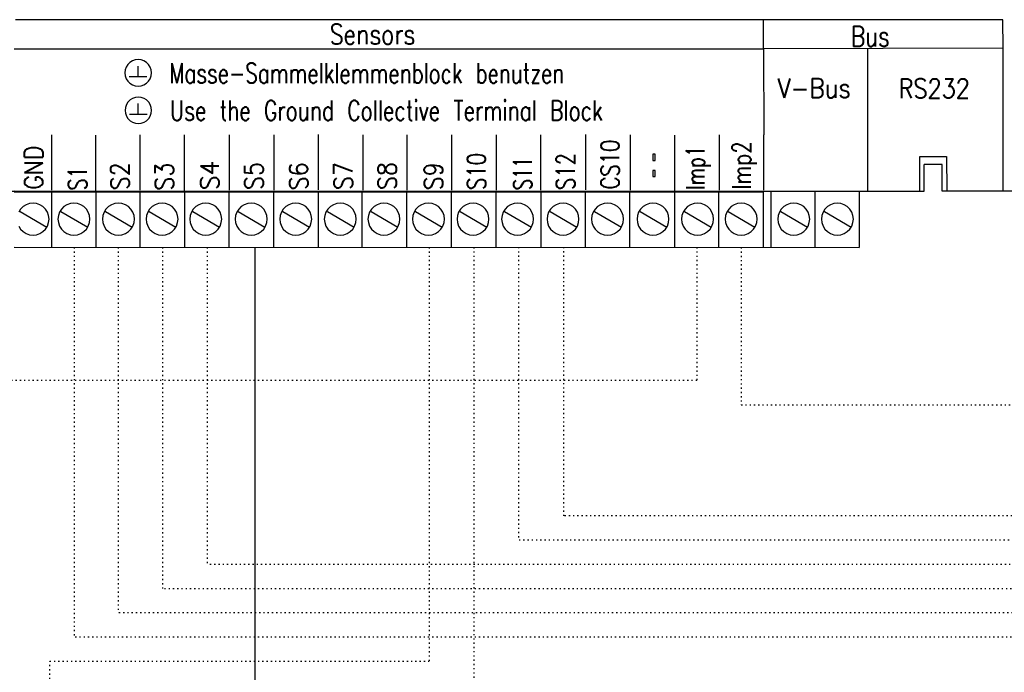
# Model space of a CAD drawing. Extents: x -4 to 211, y 10 to 294.
# Tile 4 of 9: x 36 to 117, y 190 to 244. Entities that reach past the tile are written whole.
import ezdxf
from ezdxf.enums import TextEntityAlignment as Align

# ---------------------------------------------------------------- set-up
doc = ezdxf.new("R2010")
doc.units = 0
doc.header["$MEASUREMENT"] = 0
doc.linetypes.add('DOT', pattern=[0.25, 0, -0.25, 0])
doc.linetypes.add('THINCONT', pattern=[0.5, 0.25, 0.25])
doc.layers.get('0').update_dxf_attribs({"color": 1, "linetype": 'CONTINUOUS'})
doc.layers.add('ZEICHNUNG', color=1, linetype='CONTINUOUS')
doc.styles.get("Standard").update_dxf_attribs({"font": 'TXT.SHX'})

msp = doc.modelspace()

# ---------------------------------------------------------------- linework, layer by layer
at = {"color": 7, "linetype": 'Continuous'}
msp.add_line((55.681, 225.282), (55.681, 187.59), dxfattribs=at)
at = {"layer": 'ZEICHNUNG', "color": 0, "linetype": 'THINCONT'}
for p, q in [((117.294, 244.021), (35.986, 244.021)), ((97.589, 241.631), (97.589, 244.021)), ((117.302, 241.682), (117.294, 244.021)), ((35.876, 241.631), (97.589, 241.631)), ((117.317, 241.682), (97.589, 241.631)), ((97.589, 241.631), (97.599, 234.54)), ((106.159, 229.958), (106.159, 241.682)), ((117.302, 229.958), (117.302, 241.682)), ((45.102, 240.115), (45.02, 239.881)), ((45.231, 240.32), (45.102, 240.115)), ((45.406, 240.495), (45.231, 240.32)), ((45.612, 240.625), (45.406, 240.495)), ((45.846, 240.706), (45.612, 240.625)), ((46.087, 240.733), (45.846, 240.706)), ((46.074, 239.338), (46.074, 240.206)), ((46.329, 240.706), (46.087, 240.733)), ((46.563, 240.625), (46.329, 240.706)), ((46.768, 240.495), (46.563, 240.625)), ((46.944, 240.32), (46.768, 240.495)), ((47.073, 240.115), (46.944, 240.32)), ((47.154, 239.881), (47.073, 240.115)), ((45.02, 239.881), (44.993, 239.639)), ((44.993, 239.639), (45.02, 239.398)), ((45.02, 239.398), (45.102, 239.164)), ((45.354, 239.335), (46.801, 239.335)), ((47.073, 239.164), (47.154, 239.398)), ((47.181, 239.639), (47.154, 239.881)), ((47.154, 239.398), (47.181, 239.639)), ((45.102, 239.164), (45.231, 238.958)), ((45.231, 238.958), (45.406, 238.783)), ((45.406, 238.783), (45.612, 238.654)), ((45.612, 238.654), (45.846, 238.572)), ((45.846, 238.572), (46.087, 238.545)), ((46.087, 238.545), (46.329, 238.572)), ((46.329, 238.572), (46.563, 238.654)), ((46.563, 238.654), (46.768, 238.783)), ((46.768, 238.783), (46.944, 238.958)), ((46.944, 238.958), (47.073, 239.164)), ((45.857, 237.625), (45.623, 237.544)), ((46.098, 237.652), (45.857, 237.625)), ((46.34, 237.625), (46.098, 237.652)), ((46.573, 237.544), (46.34, 237.625)), ((45.031, 236.8), (45.004, 236.558)), ((45.113, 237.034), (45.031, 236.8)), ((45.242, 237.239), (45.113, 237.034)), ((45.417, 237.414), (45.242, 237.239)), ((45.623, 237.544), (45.417, 237.414)), ((46.084, 236.257), (46.084, 237.125)), ((46.779, 237.414), (46.573, 237.544)), ((46.954, 237.239), (46.779, 237.414)), ((47.084, 237.034), (46.954, 237.239)), ((47.165, 236.8), (47.084, 237.034)), ((47.192, 236.558), (47.165, 236.8)), ((45.004, 236.558), (45.031, 236.317)), ((45.031, 236.317), (45.113, 236.083)), ((45.113, 236.083), (45.242, 235.877)), ((45.365, 236.253), (46.811, 236.253)), ((46.954, 235.877), (47.084, 236.083)), ((47.084, 236.083), (47.165, 236.317)), ((47.165, 236.317), (47.192, 236.558)), ((45.242, 235.877), (45.417, 235.702)), ((45.417, 235.702), (45.623, 235.573)), ((45.623, 235.573), (45.857, 235.491)), ((45.857, 235.491), (46.098, 235.464)), ((46.098, 235.464), (46.34, 235.491)), ((46.34, 235.491), (46.573, 235.573)), ((46.573, 235.573), (46.779, 235.702)), ((46.779, 235.702), (46.954, 235.877)), ((38.976, 229.983), (38.976, 234.538)), ((42.607, 229.968), (42.607, 234.524)), ((46.242, 229.977), (46.242, 234.533)), ((49.894, 229.974), (49.894, 234.53)), ((53.616, 229.988), (53.616, 234.544)), ((57.269, 229.986), (57.269, 234.542)), ((60.933, 230.007), (60.933, 234.562)), ((64.618, 229.993), (64.618, 234.549)), ((68.225, 229.991), (68.225, 234.547)), ((71.906, 229.989), (71.906, 234.545)), ((75.579, 229.995), (75.579, 234.551)), ((79.252, 230.001), (79.252, 234.556)), ((82.955, 230.006), (82.955, 234.562)), ((86.621, 229.982), (86.621, 234.538)), ((90.265, 229.973), (90.265, 234.529)), ((93.96, 229.993), (93.96, 234.549)), ((97.599, 229.984), (97.599, 234.54)), ((88.454, 232.943), (88.454, 232.44)), ((88.647, 232.943), (88.454, 232.943)), ((88.647, 232.44), (88.647, 232.943)), ((110.441, 232.769), (112.655, 232.76)), ((110.453, 229.908), (110.441, 232.769)), ((112.655, 232.76), (112.659, 229.923)), ((88.454, 232.44), (88.647, 232.44)), ((110.814, 229.908), (110.814, 232.108)), ((112.282, 232.108), (110.814, 232.108)), ((112.282, 229.908), (112.282, 232.108)), ((88.454, 231.606), (88.454, 231.102)), ((88.647, 231.606), (88.454, 231.606)), ((88.454, 231.102), (88.647, 231.102)), ((88.647, 231.102), (88.647, 231.606)), ((33.633, 229.908), (110.814, 229.908)), ((35.876, 229.937), (110.453, 229.908)), ((35.876, 229.846), (97.563, 229.817)), ((38.966, 225.29), (38.966, 229.846)), ((42.638, 225.29), (42.638, 229.846)), ((46.252, 225.29), (46.252, 229.846)), ((49.927, 225.29), (49.927, 229.846)), ((53.581, 225.289), (53.581, 229.844)), ((57.244, 225.309), (57.244, 229.865)), ((57.244, 225.309), (57.244, 229.865)), ((60.93, 225.295), (60.93, 229.851)), ((60.93, 225.295), (60.93, 229.851)), ((64.537, 225.293), (64.537, 229.849)), ((64.537, 225.293), (64.537, 229.849)), ((68.217, 225.292), (68.217, 229.847)), ((68.217, 225.292), (68.217, 229.847)), ((71.89, 225.297), (71.89, 229.853)), ((75.564, 225.303), (75.564, 229.858)), ((79.266, 225.308), (79.266, 229.864)), ((82.932, 225.285), (82.932, 229.84)), ((86.576, 225.275), (86.576, 229.831)), ((90.271, 225.296), (90.271, 229.851)), ((93.91, 225.286), (93.91, 229.842)), ((97.563, 225.261), (97.563, 229.817)), ((98.194, 225.296), (98.194, 229.851)), ((101.833, 225.286), (101.833, 229.842)), ((105.486, 225.261), (105.486, 229.817)), ((178.406, 229.908), (112.282, 229.908)), ((112.659, 229.923), (178.406, 229.933)), ((36.858, 228.787), (36.611, 228.632)), ((37.139, 228.885), (36.858, 228.787)), ((37.429, 228.917), (37.139, 228.885)), ((37.718, 228.885), (37.429, 228.917)), ((37.999, 228.787), (37.718, 228.885)), ((38.246, 228.632), (37.999, 228.787)), ((40.222, 228.787), (39.975, 228.632)), ((40.503, 228.885), (40.222, 228.787)), ((40.792, 228.917), (40.503, 228.885)), ((41.082, 228.885), (40.792, 228.917)), ((41.363, 228.787), (41.082, 228.885)), ((41.61, 228.632), (41.363, 228.787)), ((43.89, 228.787), (43.643, 228.632)), ((44.171, 228.885), (43.89, 228.787)), ((44.46, 228.917), (44.171, 228.885)), ((44.75, 228.885), (44.46, 228.917)), ((45.031, 228.787), (44.75, 228.885)), ((45.278, 228.632), (45.031, 228.787)), ((47.484, 228.787), (47.238, 228.632)), ((47.765, 228.885), (47.484, 228.787)), ((48.055, 228.917), (47.765, 228.885)), ((48.345, 228.885), (48.055, 228.917)), ((48.625, 228.787), (48.345, 228.885)), ((48.872, 228.632), (48.625, 228.787)), ((51.079, 228.787), (50.832, 228.632)), ((51.36, 228.885), (51.079, 228.787)), ((51.65, 228.917), (51.36, 228.885)), ((51.939, 228.885), (51.65, 228.917)), ((52.22, 228.787), (51.939, 228.885)), ((52.467, 228.632), (52.22, 228.787)), ((54.82, 228.787), (54.573, 228.632)), ((55.101, 228.885), (54.82, 228.787)), ((55.391, 228.917), (55.101, 228.885)), ((55.681, 228.885), (55.391, 228.917)), ((55.961, 228.787), (55.681, 228.885)), ((56.208, 228.632), (55.961, 228.787)), ((58.488, 228.787), (58.241, 228.632)), ((58.769, 228.885), (58.488, 228.787)), ((59.059, 228.917), (58.769, 228.885)), ((59.349, 228.885), (59.059, 228.917)), ((59.629, 228.787), (59.349, 228.885)), ((59.876, 228.632), (59.629, 228.787)), ((62.156, 228.787), (61.909, 228.632)), ((62.437, 228.885), (62.156, 228.787)), ((62.727, 228.917), (62.437, 228.885)), ((63.016, 228.885), (62.727, 228.917)), ((63.297, 228.787), (63.016, 228.885)), ((63.544, 228.632), (63.297, 228.787)), ((65.751, 228.787), (65.504, 228.632)), ((66.031, 228.885), (65.751, 228.787)), ((66.321, 228.917), (66.031, 228.885)), ((66.611, 228.885), (66.321, 228.917)), ((66.892, 228.787), (66.611, 228.885)), ((67.139, 228.632), (66.892, 228.787)), ((69.419, 228.787), (69.172, 228.632)), ((69.699, 228.885), (69.419, 228.787)), ((69.989, 228.917), (69.699, 228.885)), ((70.279, 228.885), (69.989, 228.917)), ((70.56, 228.787), (70.279, 228.885)), ((70.807, 228.632), (70.56, 228.787)), ((73.087, 228.787), (72.84, 228.632)), ((73.367, 228.885), (73.087, 228.787)), ((73.657, 228.917), (73.367, 228.885)), ((73.947, 228.885), (73.657, 228.917)), ((74.228, 228.787), (73.947, 228.885)), ((74.474, 228.632), (74.228, 228.787)), ((76.754, 228.787), (76.507, 228.632)), ((77.035, 228.885), (76.754, 228.787)), ((77.325, 228.917), (77.035, 228.885)), ((77.615, 228.885), (77.325, 228.917)), ((77.895, 228.787), (77.615, 228.885)), ((78.142, 228.632), (77.895, 228.787)), ((80.496, 228.787), (80.249, 228.632)), ((80.776, 228.885), (80.496, 228.787)), ((81.066, 228.917), (80.776, 228.885)), ((81.356, 228.885), (81.066, 228.917)), ((81.637, 228.787), (81.356, 228.885)), ((81.884, 228.632), (81.637, 228.787)), ((84.164, 228.787), (83.917, 228.632)), ((84.444, 228.885), (84.164, 228.787)), ((84.734, 228.917), (84.444, 228.885)), ((85.024, 228.885), (84.734, 228.917)), ((85.305, 228.787), (85.024, 228.885)), ((85.552, 228.632), (85.305, 228.787)), ((87.905, 228.787), (87.658, 228.632)), ((88.186, 228.885), (87.905, 228.787)), ((88.475, 228.917), (88.186, 228.885)), ((88.765, 228.885), (88.475, 228.917)), ((89.046, 228.787), (88.765, 228.885)), ((89.293, 228.632), (89.046, 228.787)), ((91.573, 228.787), (91.326, 228.632)), ((91.853, 228.885), (91.573, 228.787)), ((92.143, 228.917), (91.853, 228.885)), ((92.433, 228.885), (92.143, 228.917)), ((92.714, 228.787), (92.433, 228.885)), ((92.961, 228.632), (92.714, 228.787)), ((95.167, 228.787), (94.92, 228.632)), ((95.448, 228.885), (95.167, 228.787)), ((95.738, 228.917), (95.448, 228.885)), ((96.028, 228.885), (95.738, 228.917)), ((96.308, 228.787), (96.028, 228.885)), ((96.555, 228.632), (96.308, 228.787)), ((99.495, 228.787), (99.249, 228.632)), ((99.776, 228.885), (99.495, 228.787)), ((100.066, 228.917), (99.776, 228.885)), ((100.356, 228.885), (100.066, 228.917)), ((100.636, 228.787), (100.356, 228.885)), ((100.883, 228.632), (100.636, 228.787)), ((103.09, 228.787), (102.843, 228.632)), ((103.371, 228.885), (103.09, 228.787)), ((103.661, 228.917), (103.371, 228.885)), ((103.95, 228.885), (103.661, 228.917)), ((104.231, 228.787), (103.95, 228.885)), ((104.478, 228.632), (104.231, 228.787)), ((36.401, 228.422), (36.246, 228.175)), ((36.363, 228.238), (38.563, 226.932)), ((36.611, 228.632), (36.401, 228.422)), ((38.456, 228.422), (38.246, 228.632)), ((38.611, 228.175), (38.456, 228.422)), ((38.709, 227.894), (38.611, 228.175)), ((38.742, 227.604), (38.709, 227.894)), ((39.512, 227.894), (39.479, 227.604)), ((39.61, 228.175), (39.512, 227.894)), ((39.765, 228.422), (39.61, 228.175)), ((39.727, 228.238), (41.927, 226.932)), ((39.975, 228.632), (39.765, 228.422)), ((41.82, 228.422), (41.61, 228.632)), ((41.975, 228.175), (41.82, 228.422)), ((42.073, 227.894), (41.975, 228.175)), ((42.106, 227.604), (42.073, 227.894)), ((43.18, 227.894), (43.147, 227.604)), ((43.278, 228.175), (43.18, 227.894)), ((43.433, 228.422), (43.278, 228.175)), ((43.395, 228.238), (45.595, 226.932)), ((43.643, 228.632), (43.433, 228.422)), ((45.488, 228.422), (45.278, 228.632)), ((45.643, 228.175), (45.488, 228.422)), ((45.741, 227.894), (45.643, 228.175)), ((45.774, 227.604), (45.741, 227.894)), ((46.774, 227.894), (46.742, 227.604)), ((46.872, 228.175), (46.774, 227.894)), ((47.027, 228.422), (46.872, 228.175)), ((46.99, 228.238), (49.19, 226.932)), ((47.238, 228.632), (47.027, 228.422)), ((49.083, 228.422), (48.872, 228.632)), ((49.238, 228.175), (49.083, 228.422)), ((49.336, 227.894), (49.238, 228.175)), ((49.368, 227.604), (49.336, 227.894)), ((50.369, 227.894), (50.336, 227.604)), ((50.467, 228.175), (50.369, 227.894)), ((50.622, 228.422), (50.467, 228.175)), ((50.584, 228.238), (52.784, 226.932)), ((50.832, 228.632), (50.622, 228.422)), ((52.677, 228.422), (52.467, 228.632)), ((52.832, 228.175), (52.677, 228.422)), ((52.93, 227.894), (52.832, 228.175)), ((52.963, 227.604), (52.93, 227.894)), ((54.11, 227.894), (54.078, 227.604)), ((54.208, 228.175), (54.11, 227.894)), ((54.363, 228.422), (54.208, 228.175)), ((54.325, 228.238), (56.525, 226.932)), ((54.573, 228.632), (54.363, 228.422)), ((56.418, 228.422), (56.208, 228.632)), ((56.574, 228.175), (56.418, 228.422)), ((56.672, 227.894), (56.574, 228.175)), ((56.704, 227.604), (56.672, 227.894)), ((57.778, 227.894), (57.746, 227.604)), ((57.876, 228.175), (57.778, 227.894)), ((58.031, 228.422), (57.876, 228.175)), ((57.993, 228.238), (60.193, 226.932)), ((58.241, 228.632), (58.031, 228.422)), ((60.086, 228.422), (59.876, 228.632)), ((60.241, 228.175), (60.086, 228.422)), ((60.339, 227.894), (60.241, 228.175)), ((60.372, 227.604), (60.339, 227.894)), ((61.446, 227.894), (61.413, 227.604)), ((61.544, 228.175), (61.446, 227.894)), ((61.699, 228.422), (61.544, 228.175)), ((61.661, 228.238), (63.861, 226.932)), ((61.909, 228.632), (61.699, 228.422)), ((63.754, 228.422), (63.544, 228.632)), ((63.909, 228.175), (63.754, 228.422)), ((64.007, 227.894), (63.909, 228.175)), ((64.04, 227.604), (64.007, 227.894)), ((65.04, 227.894), (65.008, 227.604)), ((65.138, 228.175), (65.04, 227.894)), ((65.293, 228.422), (65.138, 228.175)), ((65.256, 228.238), (67.456, 226.932)), ((65.504, 228.632), (65.293, 228.422)), ((67.349, 228.422), (67.139, 228.632)), ((67.504, 228.175), (67.349, 228.422)), ((67.602, 227.894), (67.504, 228.175)), ((67.634, 227.604), (67.602, 227.894)), ((68.708, 227.894), (68.676, 227.604)), ((68.806, 228.175), (68.708, 227.894)), ((68.961, 228.422), (68.806, 228.175)), ((68.924, 228.238), (71.124, 226.932)), ((69.172, 228.632), (68.961, 228.422)), ((71.017, 228.422), (70.807, 228.632)), ((71.172, 228.175), (71.017, 228.422)), ((71.27, 227.894), (71.172, 228.175)), ((71.302, 227.604), (71.27, 227.894)), ((72.376, 227.894), (72.344, 227.604)), ((72.474, 228.175), (72.376, 227.894)), ((72.629, 228.422), (72.474, 228.175)), ((72.592, 228.238), (74.792, 226.932)), ((72.84, 228.632), (72.629, 228.422)), ((74.685, 228.422), (74.474, 228.632)), ((74.84, 228.175), (74.685, 228.422)), ((74.938, 227.894), (74.84, 228.175)), ((74.97, 227.604), (74.938, 227.894)), ((76.044, 227.894), (76.012, 227.604)), ((76.142, 228.175), (76.044, 227.894)), ((76.297, 228.422), (76.142, 228.175)), ((76.26, 228.238), (78.46, 226.932)), ((76.507, 228.632), (76.297, 228.422)), ((78.353, 228.422), (78.142, 228.632)), ((78.508, 228.175), (78.353, 228.422)), ((78.606, 227.894), (78.508, 228.175)), ((78.638, 227.604), (78.606, 227.894)), ((79.785, 227.894), (79.753, 227.604)), ((79.883, 228.175), (79.785, 227.894)), ((80.039, 228.422), (79.883, 228.175)), ((80.001, 228.238), (82.201, 226.932)), ((80.249, 228.632), (80.039, 228.422)), ((82.094, 228.422), (81.884, 228.632)), ((82.249, 228.175), (82.094, 228.422)), ((82.347, 227.894), (82.249, 228.175)), ((82.379, 227.604), (82.347, 227.894)), ((83.453, 227.894), (83.421, 227.604)), ((83.551, 228.175), (83.453, 227.894)), ((83.706, 228.422), (83.551, 228.175)), ((83.669, 228.238), (85.869, 226.932)), ((83.917, 228.632), (83.706, 228.422)), ((85.762, 228.422), (85.552, 228.632)), ((85.917, 228.175), (85.762, 228.422)), ((86.015, 227.894), (85.917, 228.175)), ((86.047, 227.604), (86.015, 227.894)), ((87.195, 227.894), (87.162, 227.604)), ((87.293, 228.175), (87.195, 227.894)), ((87.448, 228.422), (87.293, 228.175)), ((87.41, 228.238), (89.61, 226.932)), ((87.658, 228.632), (87.448, 228.422)), ((89.503, 228.422), (89.293, 228.632)), ((89.658, 228.175), (89.503, 228.422)), ((89.756, 227.894), (89.658, 228.175)), ((89.789, 227.604), (89.756, 227.894)), ((90.862, 227.894), (90.83, 227.604)), ((90.96, 228.175), (90.862, 227.894)), ((91.116, 228.422), (90.96, 228.175)), ((91.078, 228.238), (93.278, 226.932)), ((91.326, 228.632), (91.116, 228.422)), ((93.171, 228.422), (92.961, 228.632)), ((93.326, 228.175), (93.171, 228.422)), ((93.424, 227.894), (93.326, 228.175)), ((93.456, 227.604), (93.424, 227.894)), ((94.457, 227.894), (94.425, 227.604)), ((94.555, 228.175), (94.457, 227.894)), ((94.71, 228.422), (94.555, 228.175)), ((94.673, 228.238), (96.873, 226.932)), ((94.92, 228.632), (94.71, 228.422)), ((96.765, 228.422), (96.555, 228.632)), ((96.921, 228.175), (96.765, 228.422)), ((97.019, 227.894), (96.921, 228.175)), ((97.051, 227.604), (97.019, 227.894)), ((98.785, 227.894), (98.753, 227.604)), ((98.883, 228.175), (98.785, 227.894)), ((99.038, 228.422), (98.883, 228.175)), ((99.001, 228.238), (101.201, 226.932)), ((99.249, 228.632), (99.038, 228.422)), ((101.094, 228.422), (100.883, 228.632)), ((101.249, 228.175), (101.094, 228.422)), ((101.347, 227.894), (101.249, 228.175)), ((101.379, 227.604), (101.347, 227.894)), ((102.38, 227.894), (102.347, 227.604)), ((102.478, 228.175), (102.38, 227.894)), ((102.633, 228.422), (102.478, 228.175)), ((102.595, 228.238), (104.795, 226.932)), ((102.843, 228.632), (102.633, 228.422)), ((104.688, 228.422), (104.478, 228.632)), ((104.843, 228.175), (104.688, 228.422)), ((104.941, 227.894), (104.843, 228.175)), ((104.974, 227.604), (104.941, 227.894)), ((36.246, 227.034), (36.401, 226.787)), ((38.456, 226.787), (38.611, 227.034)), ((38.611, 227.034), (38.709, 227.314)), ((38.709, 227.314), (38.742, 227.604)), ((39.479, 227.604), (39.512, 227.314)), ((39.512, 227.314), (39.61, 227.034)), ((39.61, 227.034), (39.765, 226.787)), ((41.82, 226.787), (41.975, 227.034)), ((41.975, 227.034), (42.073, 227.314)), ((42.073, 227.314), (42.106, 227.604)), ((43.147, 227.604), (43.18, 227.314)), ((43.18, 227.314), (43.278, 227.034)), ((43.278, 227.034), (43.433, 226.787)), ((45.488, 226.787), (45.643, 227.034)), ((45.643, 227.034), (45.741, 227.314)), ((45.741, 227.314), (45.774, 227.604)), ((46.742, 227.604), (46.774, 227.314)), ((46.774, 227.314), (46.872, 227.034)), ((46.872, 227.034), (47.027, 226.787)), ((49.083, 226.787), (49.238, 227.034)), ((49.238, 227.034), (49.336, 227.314)), ((49.336, 227.314), (49.368, 227.604)), ((50.336, 227.604), (50.369, 227.314)), ((50.369, 227.314), (50.467, 227.034)), ((50.467, 227.034), (50.622, 226.787)), ((52.677, 226.787), (52.832, 227.034)), ((52.832, 227.034), (52.93, 227.314)), ((52.93, 227.314), (52.963, 227.604)), ((54.078, 227.604), (54.11, 227.314)), ((54.11, 227.314), (54.208, 227.034)), ((54.208, 227.034), (54.363, 226.787)), ((56.418, 226.787), (56.574, 227.034)), ((56.574, 227.034), (56.672, 227.314)), ((56.672, 227.314), (56.704, 227.604)), ((57.746, 227.604), (57.778, 227.314)), ((57.778, 227.314), (57.876, 227.034)), ((57.876, 227.034), (58.031, 226.787)), ((60.086, 226.787), (60.241, 227.034)), ((60.241, 227.034), (60.339, 227.314)), ((60.339, 227.314), (60.372, 227.604)), ((61.413, 227.604), (61.446, 227.314)), ((61.446, 227.314), (61.544, 227.034)), ((61.544, 227.034), (61.699, 226.787)), ((63.754, 226.787), (63.909, 227.034)), ((63.909, 227.034), (64.007, 227.314)), ((64.007, 227.314), (64.04, 227.604)), ((65.008, 227.604), (65.04, 227.314)), ((65.04, 227.314), (65.138, 227.034)), ((65.138, 227.034), (65.293, 226.787)), ((67.349, 226.787), (67.504, 227.034)), ((67.504, 227.034), (67.602, 227.314)), ((67.602, 227.314), (67.634, 227.604)), ((68.676, 227.604), (68.708, 227.314)), ((68.708, 227.314), (68.806, 227.034)), ((68.806, 227.034), (68.961, 226.787)), ((71.017, 226.787), (71.172, 227.034)), ((71.172, 227.034), (71.27, 227.314)), ((71.27, 227.314), (71.302, 227.604)), ((72.344, 227.604), (72.376, 227.314)), ((72.376, 227.314), (72.474, 227.034)), ((72.474, 227.034), (72.629, 226.787)), ((74.685, 226.787), (74.84, 227.034)), ((74.84, 227.034), (74.938, 227.314)), ((74.938, 227.314), (74.97, 227.604)), ((76.012, 227.604), (76.044, 227.314)), ((76.044, 227.314), (76.142, 227.034)), ((76.142, 227.034), (76.297, 226.787)), ((78.353, 226.787), (78.508, 227.034)), ((78.508, 227.034), (78.606, 227.314)), ((78.606, 227.314), (78.638, 227.604)), ((79.753, 227.604), (79.785, 227.314)), ((79.785, 227.314), (79.883, 227.034)), ((79.883, 227.034), (80.039, 226.787)), ((82.094, 226.787), (82.249, 227.034)), ((82.249, 227.034), (82.347, 227.314)), ((82.347, 227.314), (82.379, 227.604)), ((83.421, 227.604), (83.453, 227.314)), ((83.453, 227.314), (83.551, 227.034)), ((83.551, 227.034), (83.706, 226.787)), ((85.762, 226.787), (85.917, 227.034)), ((85.917, 227.034), (86.015, 227.314)), ((86.015, 227.314), (86.047, 227.604)), ((87.162, 227.604), (87.195, 227.314)), ((87.195, 227.314), (87.293, 227.034)), ((87.293, 227.034), (87.448, 226.787)), ((89.503, 226.787), (89.658, 227.034)), ((89.658, 227.034), (89.756, 227.314)), ((89.756, 227.314), (89.789, 227.604)), ((90.83, 227.604), (90.862, 227.314)), ((90.862, 227.314), (90.96, 227.034)), ((90.96, 227.034), (91.116, 226.787)), ((93.171, 226.787), (93.326, 227.034)), ((93.326, 227.034), (93.424, 227.314)), ((93.424, 227.314), (93.456, 227.604)), ((94.425, 227.604), (94.457, 227.314)), ((94.457, 227.314), (94.555, 227.034)), ((94.555, 227.034), (94.71, 226.787)), ((96.765, 226.787), (96.921, 227.034)), ((96.921, 227.034), (97.019, 227.314)), ((97.019, 227.314), (97.051, 227.604)), ((98.753, 227.604), (98.785, 227.314)), ((98.785, 227.314), (98.883, 227.034)), ((98.883, 227.034), (99.038, 226.787)), ((101.094, 226.787), (101.249, 227.034)), ((101.249, 227.034), (101.347, 227.314)), ((101.347, 227.314), (101.379, 227.604)), ((102.347, 227.604), (102.38, 227.314)), ((102.38, 227.314), (102.478, 227.034)), ((102.478, 227.034), (102.633, 226.787)), ((104.688, 226.787), (104.843, 227.034)), ((104.843, 227.034), (104.941, 227.314)), ((104.941, 227.314), (104.974, 227.604)), ((36.401, 226.787), (36.611, 226.576)), ((36.611, 226.576), (36.858, 226.421)), ((36.858, 226.421), (37.139, 226.323)), ((37.139, 226.323), (37.429, 226.291)), ((37.429, 226.291), (37.718, 226.323)), ((37.718, 226.323), (37.999, 226.421)), ((37.999, 226.421), (38.246, 226.576)), ((38.246, 226.576), (38.456, 226.787)), ((39.765, 226.787), (39.975, 226.576)), ((39.975, 226.576), (40.222, 226.421)), ((40.222, 226.421), (40.503, 226.323)), ((40.503, 226.323), (40.792, 226.291)), ((40.792, 226.291), (41.082, 226.323)), ((41.082, 226.323), (41.363, 226.421)), ((41.363, 226.421), (41.61, 226.576)), ((41.61, 226.576), (41.82, 226.787)), ((43.433, 226.787), (43.643, 226.576)), ((43.643, 226.576), (43.89, 226.421)), ((43.89, 226.421), (44.171, 226.323)), ((44.171, 226.323), (44.46, 226.291)), ((44.46, 226.291), (44.75, 226.323)), ((44.75, 226.323), (45.031, 226.421)), ((45.031, 226.421), (45.278, 226.576)), ((45.278, 226.576), (45.488, 226.787)), ((47.027, 226.787), (47.238, 226.576)), ((47.238, 226.576), (47.484, 226.421)), ((47.484, 226.421), (47.765, 226.323)), ((47.765, 226.323), (48.055, 226.291)), ((48.055, 226.291), (48.345, 226.323)), ((48.345, 226.323), (48.625, 226.421)), ((48.625, 226.421), (48.872, 226.576)), ((48.872, 226.576), (49.083, 226.787)), ((50.622, 226.787), (50.832, 226.576)), ((50.832, 226.576), (51.079, 226.421)), ((51.079, 226.421), (51.36, 226.323)), ((51.36, 226.323), (51.65, 226.291)), ((51.65, 226.291), (51.939, 226.323)), ((51.939, 226.323), (52.22, 226.421)), ((52.22, 226.421), (52.467, 226.576)), ((52.467, 226.576), (52.677, 226.787)), ((54.363, 226.787), (54.573, 226.576)), ((54.573, 226.576), (54.82, 226.421)), ((54.82, 226.421), (55.101, 226.323)), ((55.101, 226.323), (55.391, 226.291)), ((55.391, 226.291), (55.681, 226.323)), ((55.681, 226.323), (55.961, 226.421)), ((55.961, 226.421), (56.208, 226.576)), ((56.208, 226.576), (56.418, 226.787)), ((58.031, 226.787), (58.241, 226.576)), ((58.241, 226.576), (58.488, 226.421)), ((58.488, 226.421), (58.769, 226.323)), ((58.769, 226.323), (59.059, 226.291)), ((59.059, 226.291), (59.349, 226.323)), ((59.349, 226.323), (59.629, 226.421)), ((59.629, 226.421), (59.876, 226.576)), ((59.876, 226.576), (60.086, 226.787)), ((61.699, 226.787), (61.909, 226.576)), ((61.909, 226.576), (62.156, 226.421)), ((62.156, 226.421), (62.437, 226.323)), ((62.437, 226.323), (62.727, 226.291)), ((62.727, 226.291), (63.016, 226.323)), ((63.016, 226.323), (63.297, 226.421)), ((63.297, 226.421), (63.544, 226.576)), ((63.544, 226.576), (63.754, 226.787)), ((65.293, 226.787), (65.504, 226.576)), ((65.504, 226.576), (65.751, 226.421)), ((65.751, 226.421), (66.031, 226.323)), ((66.031, 226.323), (66.321, 226.291)), ((66.321, 226.291), (66.611, 226.323)), ((66.611, 226.323), (66.892, 226.421)), ((66.892, 226.421), (67.139, 226.576)), ((67.139, 226.576), (67.349, 226.787)), ((68.961, 226.787), (69.172, 226.576)), ((69.172, 226.576), (69.419, 226.421)), ((69.419, 226.421), (69.699, 226.323)), ((69.699, 226.323), (69.989, 226.291)), ((69.989, 226.291), (70.279, 226.323)), ((70.279, 226.323), (70.56, 226.421)), ((70.56, 226.421), (70.807, 226.576)), ((70.807, 226.576), (71.017, 226.787)), ((72.629, 226.787), (72.84, 226.576)), ((72.84, 226.576), (73.087, 226.421)), ((73.087, 226.421), (73.367, 226.323)), ((73.367, 226.323), (73.657, 226.291)), ((73.657, 226.291), (73.947, 226.323)), ((73.947, 226.323), (74.228, 226.421)), ((74.228, 226.421), (74.474, 226.576)), ((74.474, 226.576), (74.685, 226.787)), ((76.297, 226.787), (76.507, 226.576)), ((76.507, 226.576), (76.754, 226.421)), ((76.754, 226.421), (77.035, 226.323)), ((77.035, 226.323), (77.325, 226.291)), ((77.325, 226.291), (77.615, 226.323)), ((77.615, 226.323), (77.895, 226.421)), ((77.895, 226.421), (78.142, 226.576)), ((78.142, 226.576), (78.353, 226.787)), ((80.039, 226.787), (80.249, 226.576)), ((80.249, 226.576), (80.496, 226.421)), ((80.496, 226.421), (80.776, 226.323)), ((80.776, 226.323), (81.066, 226.291)), ((81.066, 226.291), (81.356, 226.323)), ((81.356, 226.323), (81.637, 226.421)), ((81.637, 226.421), (81.884, 226.576)), ((81.884, 226.576), (82.094, 226.787)), ((83.706, 226.787), (83.917, 226.576)), ((83.917, 226.576), (84.164, 226.421)), ((84.164, 226.421), (84.444, 226.323)), ((84.444, 226.323), (84.734, 226.291)), ((84.734, 226.291), (85.024, 226.323)), ((85.024, 226.323), (85.305, 226.421)), ((85.305, 226.421), (85.552, 226.576)), ((85.552, 226.576), (85.762, 226.787)), ((87.448, 226.787), (87.658, 226.576)), ((87.658, 226.576), (87.905, 226.421)), ((87.905, 226.421), (88.186, 226.323)), ((88.186, 226.323), (88.475, 226.291)), ((88.475, 226.291), (88.765, 226.323)), ((88.765, 226.323), (89.046, 226.421)), ((89.046, 226.421), (89.293, 226.576)), ((89.293, 226.576), (89.503, 226.787)), ((91.116, 226.787), (91.326, 226.576)), ((91.326, 226.576), (91.573, 226.421)), ((91.573, 226.421), (91.853, 226.323)), ((91.853, 226.323), (92.143, 226.291)), ((92.143, 226.291), (92.433, 226.323)), ((92.433, 226.323), (92.714, 226.421)), ((92.714, 226.421), (92.961, 226.576)), ((92.961, 226.576), (93.171, 226.787)), ((94.71, 226.787), (94.92, 226.576)), ((94.92, 226.576), (95.167, 226.421)), ((95.167, 226.421), (95.448, 226.323)), ((95.448, 226.323), (95.738, 226.291)), ((95.738, 226.291), (96.028, 226.323)), ((96.028, 226.323), (96.308, 226.421)), ((96.308, 226.421), (96.555, 226.576)), ((96.555, 226.576), (96.765, 226.787)), ((99.038, 226.787), (99.249, 226.576)), ((99.249, 226.576), (99.495, 226.421)), ((99.495, 226.421), (99.776, 226.323)), ((99.776, 226.323), (100.066, 226.291)), ((100.066, 226.291), (100.356, 226.323)), ((100.356, 226.323), (100.636, 226.421)), ((100.636, 226.421), (100.883, 226.576)), ((100.883, 226.576), (101.094, 226.787)), ((102.633, 226.787), (102.843, 226.576)), ((102.843, 226.576), (103.09, 226.421)), ((103.09, 226.421), (103.371, 226.323)), ((103.371, 226.323), (103.661, 226.291)), ((103.661, 226.291), (103.95, 226.323)), ((103.95, 226.323), (104.231, 226.421)), ((104.231, 226.421), (104.478, 226.576)), ((104.478, 226.576), (104.688, 226.787)), ((35.876, 225.29), (105.455, 225.261))]:
    msp.add_line(p, q, dxfattribs=at)
at = {"layer": 'ZEICHNUNG', "color": 0, "linetype": 'DOT'}
for p, q in [((40.802, 225.29), (40.802, 193.186)), ((44.445, 225.29), (44.445, 195.186)), ((48.09, 225.29), (48.09, 197.186)), ((51.754, 225.29), (51.754, 199.186)), ((70.054, 225.292), (70.054, 191.186)), ((73.727, 225.297), (73.727, 189.186)), ((77.415, 225.303), (77.415, 201.186)), ((81.099, 225.308), (81.099, 203.186)), ((92.091, 225.296), (92.091, 214.327)), ((95.737, 225.286), (95.737, 212.327)), ((92.091, 214.327), (9.6, 214.327)), ((95.737, 212.327), (197, 212.327)), ((172.645, 203.186), (81.099, 203.186)), ((170.645, 201.186), (77.415, 201.186)), ((168.645, 199.186), (51.754, 199.186)), ((166.645, 197.186), (48.09, 197.186)), ((164.645, 195.186), (44.445, 195.186)), ((156.847, 193.186), (40.802, 193.186)), ((38.804, 150.906), (38.804, 191.186)), ((70.054, 191.186), (38.804, 191.186))]:
    msp.add_line(p, q, dxfattribs=at)

# ---------------------------------------------------------------- texts
at = {"layer": 'ZEICHNUNG', "color": 0}
for s, height, width, p, p2 in [('Sensors', 1.6606, 0.6375, (61.847, 241.993), (68.904, 241.993)), ('Bus', 1.6606, 0.71875, (104.77, 241.828), (107.953, 241.828)), ('Masse-Sammelklemmenblock benutzen', 1.6606, 0.628342, (48.641, 238.787), (81.161, 238.787)), ('V-Bus', 1.5884, 0.76, (98.727, 237.602), (104.762, 237.602)), ('RS232', 1.5884, 0.792857, (108.697, 237.566), (114.574, 237.566)), ('Use the Ground Collective Terminal Block', 1.6606, 0.590596, (48.714, 235.719), (84.347, 235.719))]:
    msp.add_text(s, height=height, dxfattribs=dict(at, width=width)).set_placement(p, p2, align=Align.FIT)
for s, width, p, p2 in [('GND', 0.9, (38.237, 230.029), (38.237, 233.667)), ('CS10', 0.852632, (85.694, 230.05), (85.694, 234.144)), ('Imp1', 0.8, (92.727, 230.021), (92.727, 233.66)), ('Imp2', 0.78, (96.524, 230.072), (96.524, 234.014)), ('S10', 0.923077, (74.691, 230.014), (74.691, 233.047)), ('S12', 0.857143, (82.027, 230.007), (82.027, 233.039)), ('S2', 0.9, (45.342, 229.993), (45.342, 232.267)), ('S3', 0.9, (48.988, 229.964), (48.988, 232.238)), ('S4', 0.96, (52.721, 229.993), (52.721, 232.418)), ('S5', 0.9, (56.367, 230.014), (56.367, 232.288)), ('S6', 0.9, (60.049, 229.993), (60.049, 232.267)), ('S7', 0.9, (63.724, 230.014), (63.724, 232.288)), ('S8', 0.9, (67.341, 230.014), (67.341, 232.288)), ('S9', 0.9, (71.148, 229.989), (71.148, 232.264)), ('S11', 0.9, (78.494, 230.001), (78.494, 232.73)), ('S1', 0.975, (41.849, 229.968), (41.849, 231.939))]:
    msp.add_text(s, height=1.5162, rotation=90, dxfattribs=dict(at, width=width)).set_placement(p, p2, align=Align.FIT)

doc.saveas('drawing.dxf')
